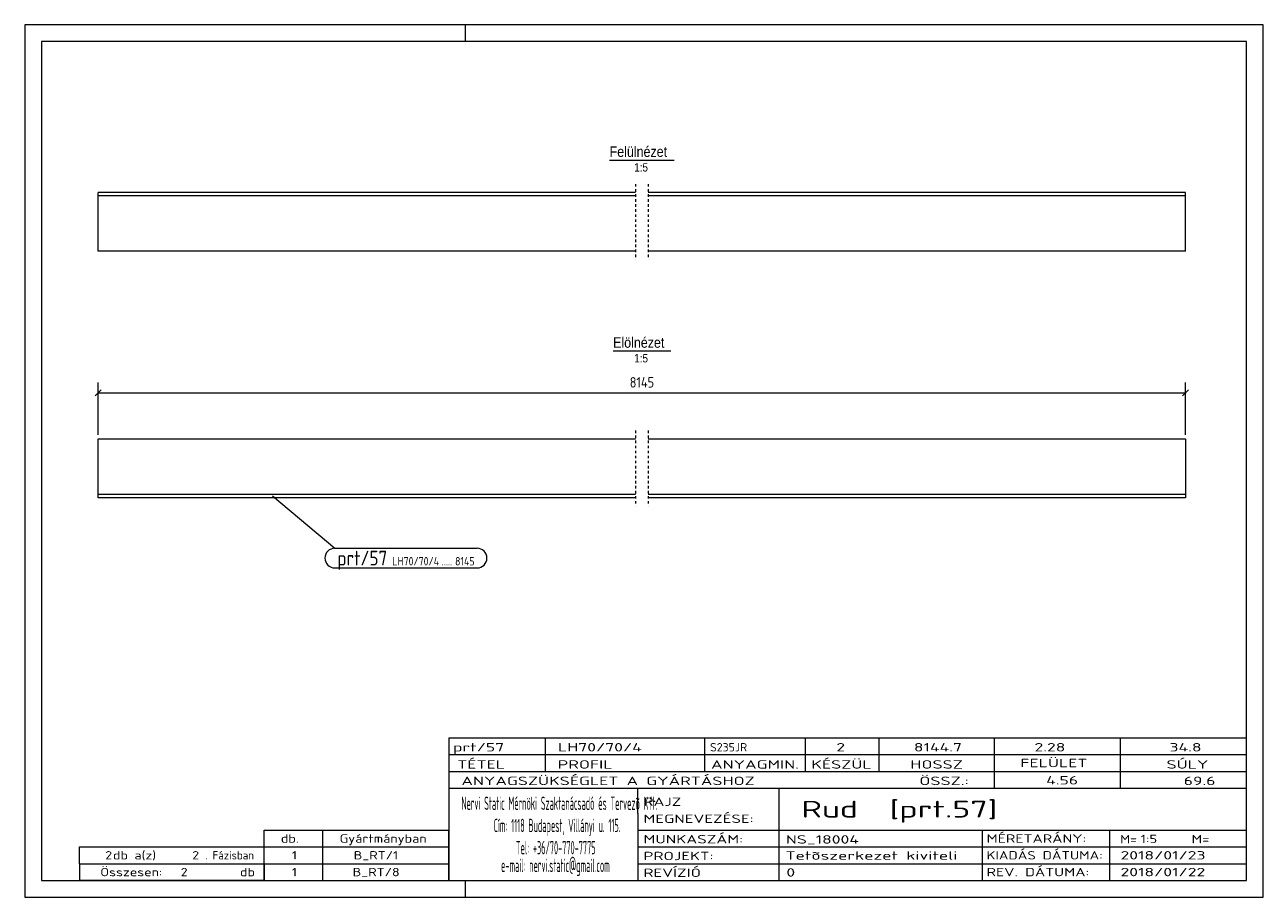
# Model space of a CAD drawing. Header units: millimetres. Extents: x 1 to 296, y 1 to 209.
import ezdxf

# ---------------------------------------------------------------- set-up
doc = ezdxf.new("R2010")
doc.units = ezdxf.units.MM
doc.header["$LTSCALE"] = 0.6
doc.linetypes.add('XKITLINE00', pattern=[0])
doc.linetypes.add('XKITLINE01', pattern=[4, 1, -1, 1, -1])
for name, color, linetype, lineweight in [('DrawingSheet', 5, 'Continuous', 0), ('OtherObjectType', 1, 'Continuous', 0), ('Part', 2, 'Continuous', 0), ('PartMark', 3, 'Continuous', 0), ('Z-DIMENSIONS', 1, 'Continuous', 0)]:
    doc.layers.add(name, color=color, linetype=linetype, lineweight=lineweight)
doc.styles.add('ARIAL', font='ARIAL.TTF')
doc.styles.add('ISOCPEUR', font='ISOCPEUR.TTF')

msp = doc.modelspace()

# ---------------------------------------------------------------- linework, layer by layer
at = {"layer": 'DrawingSheet', "color": 2, "linetype": 'XKITLINE00', "lineweight": 0}
for p, q in [((296, 209), (1, 209)), ((1, 209), (1, 1)), ((106, 205), (106, 209)), ((296, 1), (296, 209)), ((106, 1), (106, 5)), ((1, 1), (296, 1))]:
    msp.add_line(p, q, dxfattribs=at)
at = {"layer": 'DrawingSheet', "color": 3, "linetype": 'XKITLINE00', "lineweight": 0}
for p, q in [((292, 205), (5, 205)), ((5, 205), (5, 5)), ((292, 5), (292, 205)), ((5, 5), (292, 5))]:
    msp.add_line(p, q, dxfattribs=at)
at = {"layer": 'OtherObjectType', "color": 6, "linetype": 'XKITLINE00', "lineweight": 0}
for p, q in [((140.31, 176.75), (155.69, 176.75)), ((141.14, 131.25), (154.86, 131.25))]:
    msp.add_line(p, q, dxfattribs=at)
at = {"layer": 'OtherObjectType', "color": 7, "linetype": 'XKITLINE00', "lineweight": 0}
for p, q in [((102, 39), (292, 39)), ((102, 39), (102, 35)), ((102, 39), (292, 39)), ((125, 35), (125, 39)), ((163, 35), (163, 39)), ((187, 35), (187, 39)), ((204.5, 35), (204.5, 39)), ((232, 35), (232, 39)), ((262, 35), (262, 39)), ((292, 35), (292, 39)), ((102, 35), (292, 35)), ((102, 35), (102, 5)), ((102, 35), (292, 35)), ((125, 31), (125, 35)), ((163, 31), (163, 35)), ((187, 31), (187, 35)), ((204.5, 31), (204.5, 35)), ((232, 31), (232, 35)), ((262, 31), (262, 35)), ((292, 31), (292, 35)), ((102, 31), (292, 31)), ((232, 27), (232, 31)), ((262, 27), (262, 31)), ((292, 27), (292, 31)), ((102, 27), (292, 27)), ((147, 21), (147, 27)), ((180.7, 17), (180.7, 27)), ((292, 21), (292, 27)), ((147, 21), (147, 5)), ((292, 17), (292, 21)), ((58, 17), (102, 17)), ((58, 13), (58, 17)), ((72, 13), (72, 17)), ((102, 13), (102, 17)), ((147, 17), (292, 17)), ((180.7, 5), (180.7, 17)), ((229.16, 13), (229.16, 17)), ((259.5, 5), (259.5, 17)), ((292, 13), (292, 17)), ((14, 9), (14, 13)), ((14, 13), (58, 13)), ((14, 13), (58, 13)), ((58, 9), (58, 13)), ((58, 13), (102, 13)), ((58, 9), (58, 13)), ((72, 9), (72, 13)), ((102, 9), (102, 13)), ((147, 13), (292, 13)), ((229.16, 5), (229.16, 13)), ((292, 9), (292, 13)), ((14, 9), (58, 9)), ((14, 9), (14, 5)), ((14, 9), (58, 9)), ((58, 9), (58, 5)), ((58, 9), (102, 9)), ((58, 5), (58, 9)), ((72, 5), (72, 9)), ((102, 5), (102, 9)), ((147, 9), (292, 9)), ((292, 5), (292, 9)), ((58, 5), (14, 5)), ((58, 5), (102, 5)), ((102, 5), (292, 5)), ((139.5, 5), (292, 5))]:
    msp.add_line(p, q, dxfattribs=at)
at = {"layer": 'Part', "color": 2, "linetype": 'XKITLINE00', "lineweight": 0}
for p, q in [((18.5, 155), (18.5, 169)), ((146.5, 169), (18.5, 169)), ((146.5, 168.2), (18.5, 168.2)), ((277.5, 169), (149.5, 169)), ((277.5, 168.2), (149.5, 168.2)), ((277.5, 155), (277.5, 169)), ((146.5, 155), (18.5, 155)), ((277.5, 155), (149.5, 155)), ((18.5, 96.25), (18.5, 110.25)), ((18.5, 110.25), (146.5, 110.25)), ((149.5, 110.25), (277.5, 110.25)), ((277.5, 110.25), (277.5, 96.25)), ((146.5, 97.05), (18.5, 97.05)), ((146.5, 96.25), (18.5, 96.25)), ((277.5, 97.05), (149.5, 97.05)), ((277.5, 96.25), (149.5, 96.25))]:
    msp.add_line(p, q, dxfattribs=at)
at = {"layer": 'Part', "color": 2, "linetype": 'XKITLINE01', "lineweight": 0}
for p, q in [((146.5, 171), (146.5, 153)), ((149.5, 171), (149.5, 153)), ((146.5, 112.25), (146.5, 94.24)), ((149.5, 112.25), (149.5, 94.24))]:
    msp.add_line(p, q, dxfattribs=at)
at = {"layer": 'PartMark', "color": 7, "linetype": 'XKITLINE00', "lineweight": 0}
for p, q in [((60.01, 96.7), (74.86, 84.2)), ((74.86, 84.2), (108.73, 84.2)), ((74.86, 79.5), (108.73, 79.5))]:
    msp.add_line(p, q, dxfattribs=at)
for centre, start, end in [((74.86, 81.85), 90, 270), ((108.73, 81.85), 270, 90)]:
    msp.add_arc(centre, 2.35, start, end, dxfattribs=at)
at = {"layer": 'Z-DIMENSIONS', "color": 7, "linetype": 'XKITLINE00', "lineweight": 0}
for p, q in [((19.21, 121.95), (17.79, 120.54)), ((18.5, 111.25), (18.5, 123.75)), ((18.5, 121.25), (277.5, 121.25)), ((278.21, 121.95), (276.79, 120.54)), ((277.5, 111.25), (277.5, 123.75))]:
    msp.add_line(p, q, dxfattribs=at)
at = {"layer": 'Z-DIMENSIONS', "color": 3}
for p in [(18.5, 121.25), (277.5, 121.25)]:
    msp.add_point(p, dxfattribs=at)

# ---------------------------------------------------------------- texts
at = {"layer": 'OtherObjectType', "color": 6, "style": 'ARIAL', "width": 0.85}
for s, height, p in [('Felülnézet', 2.5, (140.31, 177.5)), ('1:5', 2, (146.15, 174)), ('Elölnézet', 2.5, (141.14, 132)), ('1:5', 2, (146.15, 128.5))]:
    msp.add_text(s, height=height, dxfattribs=at).set_placement(p)
at = {"layer": 'OtherObjectType', "color": 7, "style": 'ISOCPEUR'}
for s, height, width, p in [('prt/57', 2, 1.525501, (103, 35.76)), ('LH70/70/4', 2, 1.525501, (128, 35.76)), ('S235JR', 2, 1.02, (164.22, 35.76)), ('2', 2, 1.525501, (194.32, 35.76)), ('8144.7', 2, 1.525501, (212.78, 35.76)), ('2.28', 2, 1.525501, (241.51, 35.76)), ('34.8', 2, 1.525501, (273.67, 35.76)), ('TÉTEL', 2, 1.525501, (104, 31.66)), ('PROFIL', 2, 1.525501, (127.96, 31.66)), ('ANYAGMIN.', 2, 1.525501, (164.47, 31.66)), ('KÉSZÜL', 2, 1.525501, (188.37, 31.66)), ('HOSSZ', 2, 1.525501, (211.96, 31.66)), ('FELÜLET', 2, 1.525501, (238.13, 32)), ('SÚLY', 2, 1.525501, (272.96, 31.66)), ('ANYAGSZÜKSÉGLET A GYÁRTÁSHOZ', 2, 1.525501, (105, 27.75)), ('ÖSSZ.:', 2, 1.525501, (214.1, 27.75)), ('4.56', 2, 1.525501, (244.28, 27.88)), ('69.6', 2, 1.525501, (277.06, 27.75)), ('Nervi Static Mérnöki\xa0Szaktanácsadó\xa0és\xa0Tervezõ Kft.', 3.1765, 0.403093, (105, 21.82)), ('RAJZ', 2, 1.445, (148.38, 22.78)), ('Rud  [prt.57]', 4, 1.474651, (186, 20)), ('MEGNEVEZÉSE:', 2, 1.445, (148.38, 18.72)), ('Cím:\xa01118 Budapest, Villányi u. 115.', 3.1765, 0.403093, (112.69, 16.53)), ('db.', 2, 1.211571, (62, 14)), ('Gyártmányban', 2, 1.211571, (76, 14)), ('MUNKASZÁM:', 2, 1.445, (148.38, 13.84)), ('NS_18004', 2, 1.525501, (182.28, 13.78)), ('MÉRETARÁNY:', 2, 1.36, (230.1, 14)), ('M=', 2, 1.211571, (261.91, 13.84)), ('1:5', 2, 1.275, (266.79, 13.9)), ('M=', 2, 1.275, (278.95, 13.87)), ('2', 2, 1.211571, (20.14, 10)), ('db a(z)', 2, 1.211571, (22, 10)), ('2', 2, 1.211571, (40.86, 10)), ('. Fázisban', 2, 0.935, (44, 10)), ('1', 2, 1.211571, (64.63, 10)), ('B_RT/1', 2, 1.211571, (79.35, 10)), ('Tel:\xa0+36/70-770-7775', 3.1765, 0.403093, (117.97, 11.24)), ('PROJEKT:', 2, 1.445, (148.38, 9.84)), ('Tetõszerkezet kiviteli ', 2, 1.525501, (182.2, 9.94)), ('KIADÁS DÁTUMA:', 2, 1.275, (230.1, 10)), ('2018/01/23', 2, 1.525501, (262, 10)), ('e-mail:\xa0nervi.static@gmail.com', 3.1765, 0.403093, (114.45, 7)), ('Összesen:            db', 2, 1.211571, (19, 6)), ('2', 2, 1.211571, (38.14, 6)), ('1', 2, 1.211571, (64.63, 6)), ('B_RT/8', 2, 1.211571, (79.1, 6)), ('REVÍZIÓ', 2, 1.445, (148.38, 5.84)), ('0', 2, 1.525501, (182.41, 5.92)), ('REV. DÁTUMA:', 2, 1.36, (230.1, 6)), ('2018/01/22', 2, 1.525501, (262, 6))]:
    msp.add_text(s, height=height, dxfattribs=dict(at, width=width)).set_placement(p)
at = {"layer": 'PartMark', "color": 3, "style": 'ISOCPEUR', "width": 0.85}
msp.add_text('prt/57', height=3.5, dxfattribs=at).set_placement((75.46, 80.1))
at = {"layer": 'PartMark', "color": 4, "style": 'ISOCPEUR', "width": 0.85}
for s, p in [('LH70/70/4', (88.54, 80.1)), ('.....', (100.31, 80.1)), ('8145', (103.49, 80.1))]:
    msp.add_text(s, height=2, dxfattribs=at).set_placement(p)
at = {"layer": 'Z-DIMENSIONS', "color": 3, "style": 'ISOCPEUR', "width": 0.85}
msp.add_text('8145', height=2.5, dxfattribs=at).set_placement((145.1, 122.5))

doc.saveas('drawing.dxf')
